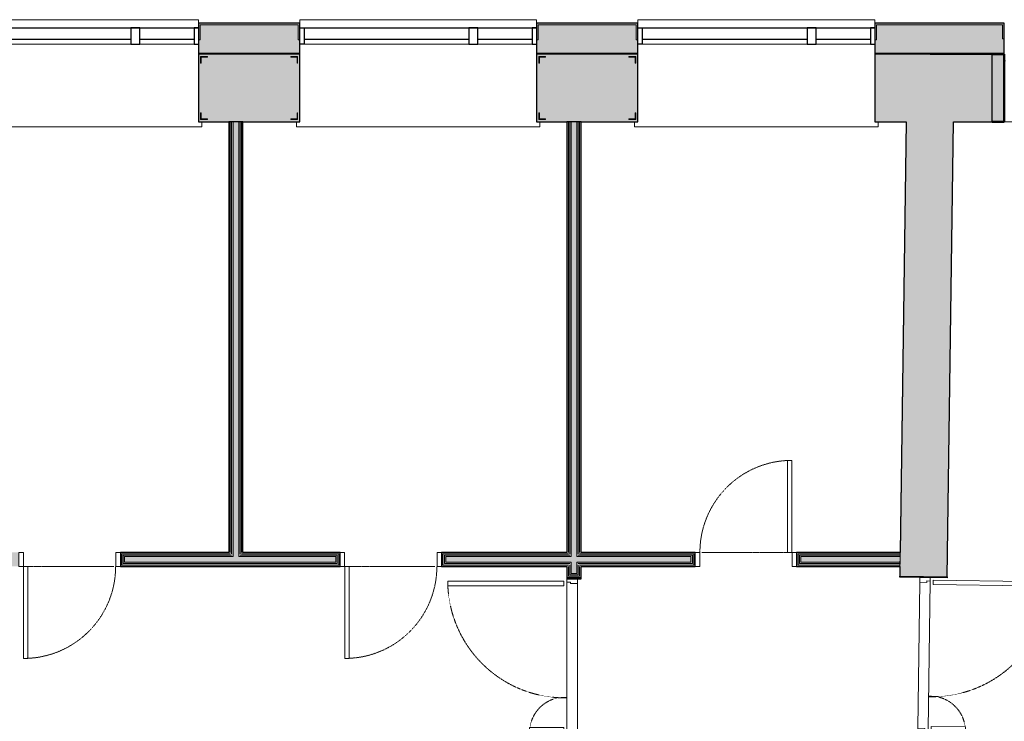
# Model space of a CAD drawing. Header units: millimetres. Extents: x -7937 to 93799, y -5691 to 12696.
# Tile 32 of 67: x 42324 to 51059, y 4725 to 10950. Entities that reach past the tile are written whole.
import ezdxf

# ---------------------------------------------------------------- set-up
doc = ezdxf.new("R2010")
doc.units = ezdxf.units.MM
doc.linetypes.add('EST_Dash_1_1_', pattern=[2, 1, -1])
doc.linetypes.add('EST_Dash_2_1_', pattern=[3, 2, -1])
for name, color, linetype, lineweight in [('A-DETL-GENF', 7, 'Continuous', 9), ('A-DETL-GENF-HDLN', 7, 'EST_Dash_2_1_', 9), ('A-DOOR', 7, 'Continuous', 9), ('A-DOOR-FRAM', 7, 'Continuous', 25), ('A-GLAZ', 7, 'Continuous', 9)]:
    doc.layers.add(name, color=color, linetype=linetype, lineweight=lineweight)
for name, color, linetype, lineweight, true_color in [('A-FLOR', 7, 'Continuous', 9, 0x7f7f7f), ('A-WALL', 7, 'Continuous', 9, 0x7f7f7f), ('A-WALL-PATT', 7, 'Continuous', 9, 0x7f7f7f), ('I-WALL', 7, 'Continuous', 9, 0x7f7f7f), ('S-BEAM', 7, 'Continuous', 9, 0x7f7f7f)]:
    doc.layers.add(name, color=color, linetype=linetype, lineweight=lineweight, true_color=true_color)

# ---------------------------------------------------------------- blocks, each defined once
blk = doc.blocks.new('Est_SU - SU-02-900x2100 mm-3671397-1K PUHAS_KUNSTIKS')
at = {"layer": 'A-DOOR', "color": 250, "true_color": 0x3d3d3d}
for p, q in [((370, 878.5), (370, 62.5)), ((408, 878.5), (370, 878.5)), ((370, 62.5), (370, 878.5)), ((370, 878.5), (408, 878.5)), ((408, 62.5), (408, 878.5)), ((408, 878.5), (408, 62.5)), ((370, 62.5), (408, 62.5)), ((408, 62.5), (370, 62.5))]:
    blk.add_line(p, q, dxfattribs=at)
at = {"layer": 'A-DOOR', "color": 253, "linetype": 'EST_Dash_1_1_', "lineweight": 5, "true_color": 0x9e9e9e}
for p, q in [((-8.7, 62.5), (-391, 62.5)), ((-391, 62.5), (408, 62.5))]:
    blk.add_line(p, q, dxfattribs=at)
blk.add_arc((408, 62.5), 816, 90, 180, dxfattribs=at)
at = {"layer": 'A-DOOR-FRAM', "color": 250, "lineweight": 9, "true_color": 0x3d3d3d}
for p, q in [((-410, 62.5), (-450, 62.5)), ((-450, 62.5), (-450, -62.5)), ((-450, -62.5), (-450, 62.5)), ((-450, 62.5), (-410, 62.5)), ((-410, -62.5), (-410, 62.5)), ((-410, 62.5), (-410, -62.5)), ((450, 62.5), (410, 62.5)), ((410, 62.5), (410, -62.5)), ((410, 62.5), (410, -62.5)), ((450, 62.5), (410, 62.5)), ((450, -62.5), (450, 62.5)), ((450, -62.5), (450, 62.5)), ((-450, -62.5), (-410, -62.5)), ((-410, -62.5), (-450, -62.5)), ((410, -62.5), (450, -62.5)), ((410, -62.5), (450, -62.5))]:
    blk.add_line(p, q, dxfattribs=at)
blk = doc.blocks.new('Est_SU - SU-02-900x2100 mm-3685995-1K PUHAS_KUNSTIKS')
at = {"layer": 'A-DOOR', "color": 250, "true_color": 0x3d3d3d}
for p, q in [((370, 878.5), (370, 62.5)), ((408, 878.5), (370, 878.5)), ((370, 62.5), (370, 878.5)), ((370, 878.5), (408, 878.5)), ((408, 62.5), (408, 878.5)), ((408, 878.5), (408, 62.5)), ((370, 62.5), (408, 62.5)), ((408, 62.5), (370, 62.5))]:
    blk.add_line(p, q, dxfattribs=at)
at = {"layer": 'A-DOOR', "color": 253, "linetype": 'EST_Dash_1_1_', "lineweight": 5, "true_color": 0x9e9e9e}
for p, q in [((-8.7, 62.5), (-391, 62.5)), ((-391, 62.5), (408, 62.5))]:
    blk.add_line(p, q, dxfattribs=at)
blk.add_arc((408, 62.5), 816, 90, 180, dxfattribs=at)
at = {"layer": 'A-DOOR-FRAM', "color": 250, "lineweight": 9, "true_color": 0x3d3d3d}
for p, q in [((-410, 62.5), (-450, 62.5)), ((-450, 62.5), (-450, -62.5)), ((-450, -62.5), (-450, 62.5)), ((-450, 62.5), (-410, 62.5)), ((-410, -62.5), (-410, 62.5)), ((-410, 62.5), (-410, -62.5)), ((450, 62.5), (410, 62.5)), ((410, 62.5), (410, -62.5)), ((410, 62.5), (410, -62.5)), ((450, 62.5), (410, 62.5)), ((450, -62.5), (450, 62.5)), ((450, -62.5), (450, 62.5)), ((-450, -62.5), (-410, -62.5)), ((-410, -62.5), (-450, -62.5)), ((410, -62.5), (450, -62.5)), ((410, -62.5), (450, -62.5))]:
    blk.add_line(p, q, dxfattribs=at)
blk = doc.blocks.new('Siseuks laiendiga - SU-03-1400x2100 mm-3685633-1K PUHAS_KUNSTIKS')
at = {"layer": 'A-DOOR', "true_color": 0x3d3d3d}
h = blk.add_hatch(color=250, dxfattribs=at)
h.paths.add_polyline_path([(-700, -50.2), (-700, -62.5), (-690, -62.5), (-690, 62.5), (-700, 62.5), (-700, -50)], flags=0)
h.paths.add_polyline_path([(690, -62.5), (700, -62.5), (700, 62.5), (690, 62.5), (690, -50)], flags=0)
at = {"layer": 'A-DETL-GENF', "color": 250, "lineweight": 5, "true_color": 0x3d3d3d}
for p, q in [((669.2, 1120.5), (629.2, 1120.5)), ((629.2, 1120.5), (629.2, 89.5)), ((669.2, 89.5), (669.2, 1120.5)), ((-629.2, 394.5), (-669.2, 394.5)), ((-669.2, 394.5), (-669.2, 89.5)), ((-629.2, 89.5), (-629.2, 394.5)), ((-669.2, 89.5), (-629.2, 89.5)), ((629.2, 89.5), (669.2, 89.5)), ((-660, 62.5), (-690, 62.5)), ((-690, 62.5), (-690, -29.5)), ((-660, 32.5), (-660, 62.5)), ((660, 62.5), (-660, 62.5)), ((-648, 32.5), (-660, 32.5)), ((-648, -29.5), (-648, 32.5)), ((660, 32.5), (648, 32.5)), ((648, 32.5), (648, -29.5)), ((660, 62.5), (660, 32.5)), ((690, 62.5), (660, 62.5)), ((690, -29.5), (690, 62.5)), ((-690, -29.5), (-648, -29.5)), ((-648, -29.5), (648, -29.5)), ((648, -29.5), (690, -29.5))]:
    blk.add_line(p, q, dxfattribs=at)
at = {"layer": 'A-DETL-GENF-HDLN', "color": 250, "true_color": 0x3d3d3d}
for centre, radius, start, end in [((673.4, 81), 1039.5, 90.2315, 181.01974), ((-673.4, 81), 313.5, 356.6172, 89.23244)]:
    blk.add_arc(centre, radius, start, end, dxfattribs=at)
at = {"layer": 'A-DOOR', "color": 250, "lineweight": 25, "true_color": 0x3d3d3d}
for p, q in [((-690, 62.5), (-700, 62.5)), ((-700, 62.5), (-700, -62.5)), ((-690, -62.5), (-690, 62.5)), ((700, 62.5), (690, 62.5)), ((690, 62.5), (690, -62.5)), ((700, -62.5), (700, 62.5)), ((-700, -62.5), (-690, -62.5)), ((690, -62.5), (700, -62.5))]:
    blk.add_line(p, q, dxfattribs=at)
blk = doc.blocks.new('Siseuks laiendiga - SU-09-1400x2100 mm-3622317-1K PUHAS_KUNSTIKS')
at = {"layer": 'A-DOOR', "true_color": 0x3d3d3d}
h = blk.add_hatch(color=250, dxfattribs=at)
h.paths.add_polyline_path([(-700, -210), (-690, -209.9), (-690, 210), (-700, 210), (-700, -208.4)], flags=0)
h.paths.add_polyline_path([(690, -210), (700, -210), (700, 210), (690, 209), (690, -180.6)], flags=0)
at = {"layer": 'A-DETL-GENF', "color": 250, "lineweight": 5, "true_color": 0x3d3d3d}
for p, q in [((-690, 32), (-648, 32)), ((-690, -60), (-690, 32)), ((-648, 32), (-648, -30)), ((-648, 32), (648, 32)), ((648, 32), (690, 32)), ((648, -30), (648, 32)), ((690, 32), (690, -60)), ((-660, -60), (-690, -60)), ((-669.2, -392), (-669.2, -87)), ((-669.2, -87), (-629.2, -87)), ((-660, -30), (-660, -60)), ((-648, -30), (-660, -30)), ((660, -60), (-660, -60)), ((-629.2, -87), (-629.2, -392)), ((629.2, -87), (669.2, -87)), ((629.2, -1118), (629.2, -87)), ((660, -30), (648, -30)), ((660, -60), (660, -30)), ((690, -60), (660, -60)), ((669.2, -87), (669.2, -1118)), ((-629.2, -392), (-669.2, -392)), ((669.2, -1118), (629.2, -1118))]:
    blk.add_line(p, q, dxfattribs=at)
at = {"layer": 'A-DETL-GENF-HDLN', "color": 250, "true_color": 0x3d3d3d}
for centre, radius, start, end in [((-673.4, -78.5), 313.5, 270.76756, 3.3828), ((673.4, -78.5), 1039.5, 178.98026, 269.7685)]:
    blk.add_arc(centre, radius, start, end, dxfattribs=at)
at = {"layer": 'A-DOOR', "color": 250, "lineweight": 25, "true_color": 0x3d3d3d}
for p, q in [((-700, -210), (-700, 210)), ((-700, 210), (-690, 210)), ((-690, 210), (-690, -210)), ((690, 210), (700, 210)), ((690, -210), (690, 210)), ((700, 210), (700, -210)), ((-690, -210), (-700, -210)), ((700, -210), (690, -210))]:
    blk.add_line(p, q, dxfattribs=at)
blk = doc.blocks.new('Projekteeritav aken - A-01-2350x2100 mm-4784435-1K PUHAS_KUNSTIKS')
at = {"layer": 'A-GLAZ', "color": 250, "true_color": 0x3d3d3d}
for p, q in [((-1507.2, 532.5), (-1507.2, 606.1)), ((592.8, 606.1), (-1507.2, 606.1)), ((-1507.2, 600.2), (-1507.2, 605)), ((-1507.2, 532.5), (592.8, 532.5)), ((592.8, 532.5), (-1507.2, 532.5)), ((592.8, 531.5), (-1507.2, 531.5)), ((592.8, 606.1), (592.8, 532.5)), ((592.8, 605), (592.8, 600.2)), ((592.8, 390), (-1507.2, 390)), ((-1537.2, -342), (-1537.2, -300)), ((-1537.2, -345), (-1537.2, -342)), ((-1537.2, -345), (622.8, -345)), ((622.8, -300), (622.8, -342)), ((622.8, -342), (622.8, -345))]:
    blk.add_line(p, q, dxfattribs=at)
at = {"layer": 'A-GLAZ', "color": 250, "lineweight": 25, "true_color": 0x3d3d3d}
for p, q in [((-1507.2, 532.5), (-1469.1, 532.5)), ((-1469.1, 532.5), (-1469.1, 390)), ((-7.2, 532.5), (-7.2, 390)), ((72.8, 532.5), (-7.2, 532.5)), ((72.8, 390), (72.8, 532.5)), ((554.7, 532.5), (554.7, 390)), ((592.8, 532.5), (554.7, 532.5)), ((-1469.1, 390), (-1507.2, 390)), ((-7.2, 429.3), (-1469.1, 429.3)), ((-7.2, 390), (72.8, 390)), ((554.7, 429.3), (72.8, 429.3)), ((554.7, 390), (592.8, 390))]:
    blk.add_line(p, q, dxfattribs=at)
blk = doc.blocks.new('Equal L - L60x5-5023267-1K PUHAS_KUNSTIKS')
at = {"layer": 'S-BEAM', "color": 250, "true_color": 0x3d3d3d}
for p, q in [((-5888.2, -2056.2), (-5893.2, -2056.2)), ((-5893.2, -2056.2), (-5893.2, -2116.2)), ((-5888.2, -2111.2), (-5888.2, -2056.2)), ((-5893.2, -2116.2), (-5833.2, -2116.2)), ((-5833.2, -2111.2), (-5888.2, -2111.2)), ((-5833.2, -2116.2), (-5833.2, -2111.2))]:
    blk.add_line(p, q, dxfattribs=at)

msp = doc.modelspace()

# ---------------------------------------------------------------- hatches: boundary and pattern name
at = {"layer": 'A-WALL', "true_color": 0x3d3d3d}
h = msp.add_hatch(color=250, dxfattribs=at)
h.paths.add_polyline_path([(54051.6, 10643.8), (54051.6, 10653.8), (52709.1, 10653.8), (52709.1, 10643.8), (52964, 10643.8)], flags=0)
h.paths.add_polyline_path([(51059.1, 10643.8), (51059.1, 10653.8), (49909.1, 10653.8), (49909.1, 10643.8), (50754.3, 10643.8)], flags=0)
h.paths.add_polyline_path([(47809.1, 10643.8), (47809.1, 10653.8), (46909.1, 10653.8), (46909.1, 10643.8), (47603.3, 10643.8)], flags=0)
h.paths.add_polyline_path([(44809.1, 10643.8), (44809.1, 10653.8), (43909.1, 10653.8), (43909.1, 10643.8), (44029.5, 10643.8)], flags=0)
h.paths.add_polyline_path([(41809.1, 10643.8), (41809.1, 10653.8), (40909.1, 10653.8), (40909.1, 10643.8), (41349.2, 10643.8)], flags=0)
h.paths.add_polyline_path([(38809.1, 10643.8), (38809.1, 10653.8), (34521.2, 10653.8), (34521.1, 10643.8), (38668.8, 10643.8)], flags=0)
h = msp.add_hatch(color=250, dxfattribs=at)
h.paths.add_polyline_path([(52850.9, 10043.8), (52850.9, 10643.8), (52709.1, 10643.8), (52709.1, 10043.8)], flags=0)
h.paths.add_polyline_path([(51059.1, 10043.8), (51059.1, 10643.8), (50950.9, 10643.8), (50950.9, 10043.8)], flags=0)
at = {"layer": 'A-WALL-PATT', "true_color": 0x3d3d3d}
h = msp.add_hatch(color=250, dxfattribs=at)
h.paths.add_polyline_path([(49924.1, 10769.9), (49924.1, 10903.8), (51044.1, 10903.8), (51044.1, 10781.3), (51059.1, 10781.3), (51059.1, 10918.8), (49909.1, 10918.8), (49909.1, 10769.9)], flags=0)
h.paths.add_polyline_path([(47809.1, 10769.9), (47809.1, 10918.8), (46909.1, 10918.8), (46909.1, 10769.9), (46924.1, 10769.9), (46924.1, 10903.8), (47794.1, 10903.8), (47794.1, 10769.9)], flags=0)
h.paths.add_polyline_path([(44809.1, 10769.9), (44809.1, 10918.8), (43909.1, 10918.8), (43909.1, 10769.9), (43924.1, 10769.9), (43924.1, 10903.8), (44794.1, 10903.8), (44794.1, 10769.9)], flags=0)
h.paths.add_polyline_path([(41809.1, 10769.9), (41809.1, 10918.8), (40909.1, 10918.8), (40909.1, 10769.9), (40924.1, 10769.9), (40924.1, 10903.8), (41794.1, 10903.8), (41794.1, 10769.9)], flags=0)
h.paths.add_polyline_path([(38809.1, 10769.9), (38809.1, 10918.8), (34264, 10918.8), (34263.9, 10903.8), (38794.1, 10903.8), (38794.1, 10769.9)], flags=0)
h.paths.add_polyline_path([(52724.1, 10781.3), (52724.1, 10903.8), (54051.6, 10903.8), (54051.6, 10918.8), (52709.1, 10918.8), (52709.1, 10781.3)], flags=0)
h = msp.add_hatch(color=250, dxfattribs=at)
h.paths.add_polyline_path([(54051.6, 10653.8), (54051.6, 10903.8), (52724.1, 10903.8), (52724.1, 10781.3), (52709.1, 10781.3), (52709.1, 10653.8), (52964, 10653.8)], flags=0)
h.paths.add_polyline_path([(51059.1, 10653.8), (51059.1, 10781.3), (51044.1, 10781.3), (51044.1, 10903.8), (49924.1, 10903.8), (49924.1, 10769.9), (49909.1, 10769.9), (49909.1, 10653.8), (50754.3, 10653.8)], flags=0)
h.paths.add_polyline_path([(47809.1, 10653.8), (47809.1, 10769.9), (47794.1, 10769.9), (47794.1, 10903.8), (46924.1, 10903.8), (46924.1, 10769.9), (46909.1, 10769.9), (46909.1, 10653.8), (47603.3, 10653.8)], flags=0)
h.paths.add_polyline_path([(44809.1, 10653.8), (44809.1, 10769.9), (44794.1, 10769.9), (44794.1, 10903.8), (43924.1, 10903.8), (43924.1, 10769.9), (43909.1, 10769.9), (43909.1, 10653.8), (44029.5, 10653.8)], flags=0)
h.paths.add_polyline_path([(41809.1, 10653.8), (41809.1, 10769.9), (41794.1, 10769.9), (41794.1, 10903.8), (40924.1, 10903.8), (40924.1, 10769.9), (40909.1, 10769.9), (40909.1, 10653.8), (41349.2, 10653.8)], flags=0)
h.paths.add_polyline_path([(38809.1, 10653.8), (38809.1, 10769.9), (38794.1, 10769.9), (38794.1, 10903.8), (34513.9, 10903.8), (34511.2, 10653.8), (38668.8, 10653.8)], flags=0)
at = {"layer": 'A-WALL-PATT', "true_color": 0x414141}
h = msp.add_hatch(color=250, dxfattribs=at)
h.paths.add_polyline_path([(50401.8, 10043.8), (50401.8, 10643.8), (49909.1, 10643.8), (49909.1, 10043.8), (50187.6, 10043.8)], flags=0)
h.paths.add_polyline_path([(47809.1, 10043.8), (47809.1, 10643.8), (46909.1, 10643.8), (46909.1, 10043.8), (47789.1, 10043.8)], flags=0)
h.paths.add_polyline_path([(44809.1, 10043.8), (44809.1, 10643.8), (43909.1, 10643.8), (43909.1, 10043.8), (44789.1, 10043.8)], flags=0)
h.paths.add_polyline_path([(41809.1, 10043.8), (41809.1, 10643.8), (40909.1, 10643.8), (40909.1, 10043.8), (41789.1, 10043.8)], flags=0)
h.paths.add_polyline_path([(38809.1, 10043.8), (38809.1, 10643.8), (35121.2, 10643.8), (35114.8, 10043.8), (38668.8, 10043.8)], flags=0)
h.paths.add_polyline_path([(46939.1, 10063.8), (46929.1, 10063.8), (46929.1, 10123.8), (46934.1, 10123.8), (46934.1, 10068.8), (46989.1, 10068.8), (46989.1, 10063.8)], flags=0)
h.paths.add_polyline_path([(47784.1, 10063.8), (47729.1, 10063.8), (47729.1, 10068.8), (47784.1, 10068.8), (47784.1, 10123.8), (47789.1, 10123.8), (47789.1, 10063.8)], flags=0)
h.paths.add_polyline_path([(43934.1, 10063.8), (43929.1, 10063.8), (43929.1, 10123.8), (43934.1, 10123.8), (43934.1, 10068.8), (43989.1, 10068.8), (43989.1, 10063.8)], flags=0)
h.paths.add_polyline_path([(44779.1, 10063.8), (44729.1, 10063.8), (44729.1, 10068.8), (44784.1, 10068.8), (44784.1, 10123.8), (44789.1, 10123.8), (44789.1, 10063.8), (44784.1, 10063.8)], flags=0)
h.paths.add_polyline_path([(40934.1, 10063.8), (40929.1, 10063.8), (40929.1, 10123.8), (40934.1, 10123.8), (40934.1, 10068.8), (40989.1, 10068.8), (40989.1, 10063.8)], flags=0)
h.paths.add_polyline_path([(41784.1, 10063.8), (41729.1, 10063.8), (41729.1, 10068.8), (41784.1, 10068.8), (41784.1, 10123.8), (41789.1, 10123.8), (41789.1, 10063.8)], flags=0)
h.paths.add_polyline_path([(47789.1, 10563.8), (47784.1, 10563.8), (47784.1, 10618.8), (47729.1, 10618.8), (47729.1, 10623.8), (47789.1, 10623.8), (47789.1, 10618.8)], flags=0)
h.paths.add_polyline_path([(44784.1, 10563.8), (44784.1, 10618.8), (44729.1, 10618.8), (44729.1, 10623.8), (44789.1, 10623.8), (44789.1, 10563.8)], flags=0)
h.paths.add_polyline_path([(41784.1, 10563.8), (41784.1, 10618.8), (41729.1, 10618.8), (41729.1, 10623.8), (41789.1, 10623.8), (41789.1, 10563.8)], flags=0)
h.paths.add_polyline_path([(46934.1, 10563.8), (46929.1, 10563.8), (46929.1, 10623.8), (46989.1, 10623.8), (46989.1, 10618.8), (46934.1, 10618.8)], flags=0)
h.paths.add_polyline_path([(43929.1, 10563.8), (43929.1, 10623.8), (43989.1, 10623.8), (43989.1, 10618.8), (43934.1, 10618.8), (43934.1, 10563.8)], flags=0)
h.paths.add_polyline_path([(40929.1, 10563.8), (40929.1, 10623.8), (40989.1, 10623.8), (40989.1, 10618.8), (40934.1, 10618.8), (40934.1, 10563.8)], flags=0)
h = msp.add_hatch(color=250, dxfattribs=at)
h.paths.add_polyline_path([(53313.1, 10043.8), (53320.2, 10643.8), (52850.9, 10643.8), (52850.9, 10043.8), (52964, 10043.8)], flags=0)
h.paths.add_polyline_path([(50950.9, 10043.8), (50950.9, 10643.8), (50401.8, 10643.8), (50401.8, 10043.8), (50607.6, 10043.8)], flags=0)
at = {"layer": 'A-WALL-PATT', "true_color": 0x3d3d3d}
for points in [[(44179.1, 6223.8), (44191.6, 6223.8), (44191.6, 10043.8), (44179.1, 10043.8), (44179.1, 6852.7)], [(44204.1, 6211.3), (44204.1, 10043.8), (44191.6, 10043.8), (44191.6, 6211.3)], [(44204.1, 6198.8), (44216.6, 6198.8), (44216.6, 10043.8), (44204.1, 10043.8), (44204.1, 6211.3)], [(44266.6, 6186.3), (44266.6, 10043.8), (44216.6, 10043.8), (44216.6, 6186.3)], [(44266.6, 6198.8), (44279.1, 6198.8), (44279.1, 10043.8), (44266.6, 10043.8), (44266.6, 6222.1)], [(44279.1, 6211.3), (44291.6, 6211.3), (44291.6, 10043.8), (44279.1, 10043.8), (44279.1, 6222.1)], [(44291.6, 6223.8), (44304.1, 6223.8), (44304.1, 10043.8), (44291.6, 10043.8), (44291.6, 6852.7)]]:
    msp.add_hatch(color=250, dxfattribs=at).paths.add_polyline_path(points, flags=0)
h = msp.add_hatch(color=250, dxfattribs=at)
h.paths.add_polyline_path([(47191.6, 4463.8), (47191.6, 4586.3), (47241.6, 4586.3), (47241.6, 4598.8), (47179.1, 4598.8), (47179.1, 4463.8)], flags=0)
h.paths.add_polyline_path([(47241.6, 5998.8), (47241.6, 6011.3), (47191.6, 6011.3), (47191.6, 6098.8), (47179.1, 6098.8), (47179.1, 5998.8)], flags=0)
h.paths.add_polyline_path([(47179.1, 6223.8), (47191.6, 6223.8), (47191.6, 10043.8), (47179.1, 10043.8), (47179.1, 6852.7)], flags=0)
h = msp.add_hatch(color=250, dxfattribs=at)
h.paths.add_polyline_path([(47204.1, 4463.8), (47204.1, 4573.8), (47241.6, 4573.8), (47241.6, 4586.3), (47191.6, 4586.3), (47191.6, 4463.8)], flags=0)
h.paths.add_polyline_path([(47191.6, 6011.3), (47241.6, 6011.3), (47241.6, 6023.8), (47204.1, 6023.8), (47204.1, 6111.3), (47191.6, 6111.3), (47191.6, 6064.5)], flags=0)
h.paths.add_polyline_path([(47204.1, 6211.3), (47204.1, 10043.8), (47191.6, 10043.8), (47191.6, 6211.3)], flags=0)
h = msp.add_hatch(color=250, dxfattribs=at)
h.paths.add_polyline_path([(47216.6, 4463.8), (47216.6, 4561.3), (47241.6, 4561.3), (47241.6, 4573.8), (47204.1, 4573.8), (47204.1, 4463.8)], flags=0)
h.paths.add_polyline_path([(47241.6, 6023.8), (47241.6, 6036.3), (47216.6, 6036.3), (47216.6, 6123.8), (47204.1, 6123.8), (47204.1, 6023.8)], flags=0)
h.paths.add_polyline_path([(47216.6, 6198.8), (47216.6, 10043.8), (47204.1, 10043.8), (47204.1, 6198.8)], flags=0)
h = msp.add_hatch(color=250, dxfattribs=at)
h.paths.add_polyline_path([(47266.6, 4463.8), (47266.6, 4561.3), (47216.6, 4561.3), (47216.6, 4463.8), (47241.6, 4463.8)], flags=0)
h.paths.add_polyline_path([(47216.6, 6036.3), (47266.6, 6036.3), (47266.6, 6136.3), (47216.6, 6136.3), (47216.6, 6064.5)], flags=0)
h.paths.add_polyline_path([(47216.6, 6186.3), (47266.6, 6186.3), (47266.6, 10043.8), (47216.6, 10043.8), (47216.6, 6198.8)], flags=0)
h = msp.add_hatch(color=250, dxfattribs=at)
h.paths.add_polyline_path([(47279.1, 4463.8), (47279.1, 4573.8), (47241.6, 4573.8), (47241.6, 4561.3), (47266.6, 4561.3), (47266.6, 4463.8)], flags=0)
h.paths.add_polyline_path([(47241.6, 6023.8), (47279.1, 6023.8), (47279.1, 6123.8), (47266.6, 6123.8), (47266.6, 6036.3), (47241.6, 6036.3)], flags=0)
h.paths.add_polyline_path([(47279.1, 6198.8), (47279.1, 10043.8), (47266.6, 10043.8), (47266.6, 6198.8), (47268.3, 6198.8)], flags=0)
h = msp.add_hatch(color=250, dxfattribs=at)
h.paths.add_polyline_path([(47291.6, 4463.8), (47291.6, 4586.3), (47241.6, 4586.3), (47241.6, 4573.8), (47279.1, 4573.8), (47279.1, 4463.8)], flags=0)
h.paths.add_polyline_path([(47241.6, 6011.3), (47291.6, 6011.3), (47291.6, 6111.3), (47279.1, 6111.3), (47279.1, 6023.8), (47241.6, 6023.8)], flags=0)
h.paths.add_polyline_path([(47291.6, 6211.3), (47291.6, 10043.8), (47279.1, 10043.8), (47279.1, 6211.3)], flags=0)
h = msp.add_hatch(color=250, dxfattribs=at)
h.paths.add_polyline_path([(47304.1, 4463.8), (47304.1, 4598.8), (47241.6, 4598.8), (47241.6, 4586.3), (47291.6, 4586.3), (47291.6, 4463.8)], flags=0)
h.paths.add_polyline_path([(47241.6, 5998.8), (47304.1, 5998.8), (47304.1, 6098.8), (47291.6, 6098.8), (47291.6, 6011.3), (47241.6, 6011.3)], flags=0)
h.paths.add_polyline_path([(47304.1, 6223.8), (47304.1, 10043.8), (47291.6, 10043.8), (47291.6, 6223.8)], flags=0)
at = {"layer": 'A-WALL-PATT', "true_color": 0x414141}
h = msp.add_hatch(color=250, dxfattribs=at)
h.paths.add_polyline_path([(50026.9, -1536.2), (50446.9, -1536.2), (50027, -1530.4)], flags=0)
h.paths.add_polyline_path([(50460.8, -536.3), (50532.2, 4607.3), (50112.2, 4613.1), (50040.9, -530.5)], flags=0)
h.paths.add_polyline_path([(50551.6, 6007.2), (50607.6, 10043.8), (50187.6, 10043.8), (50131.7, 6013), (50283.6, 6010.9)], flags=0)
at = {"layer": 'A-WALL-PATT', "true_color": 0x3d3d3d}
h = msp.add_hatch(color=250, dxfattribs=at)
h.paths.add_polyline_path([(49229.1, 6161.3), (49241.6, 6161.3), (49241.6, 6198.8), (50134.2, 6198.8), (50134.4, 6211.3), (49229.1, 6211.3)], flags=0)
h.paths.add_polyline_path([(48304.1, 6161.3), (48304.1, 6211.3), (47279.1, 6211.3), (47279.1, 6198.8), (48291.6, 6198.8), (48291.6, 6161.3)], flags=0)
h.paths.add_polyline_path([(46079.1, 6161.3), (46091.6, 6161.3), (46091.6, 6198.8), (47204.1, 6198.8), (47204.1, 6211.3), (46079.1, 6211.3)], flags=0)
h.paths.add_polyline_path([(45154.1, 6161.3), (45154.1, 6211.3), (44279.1, 6211.3), (44279.1, 6198.8), (45141.6, 6198.8), (45141.6, 6161.3)], flags=0)
h.paths.add_polyline_path([(43229.1, 6161.3), (43241.6, 6161.3), (43241.6, 6198.8), (44204.1, 6198.8), (44204.1, 6211.3), (43229.1, 6211.3)], flags=0)
h.paths.add_polyline_path([(42304.1, 6161.3), (42304.1, 6211.3), (41279.1, 6211.3), (41279.1, 6198.8), (42291.6, 6198.8), (42291.6, 6161.3)], flags=0)
h.paths.add_polyline_path([(40179.1, 6161.3), (40191.6, 6161.3), (40191.6, 6198.8), (41204.1, 6198.8), (41204.1, 6211.3), (40179.1, 6211.3)], flags=0)
h.paths.add_polyline_path([(39254.1, 6161.3), (39254.1, 6211.3), (38253.7, 6211.3), (38253.6, 6198.8), (39241.6, 6198.8), (39241.6, 6161.3)], flags=0)
h = msp.add_hatch(color=250, dxfattribs=at)
h.paths.add_polyline_path([(49229.1, 6161.3), (49229.1, 6211.3), (50134.4, 6211.3), (50134.6, 6223.8), (49216.6, 6223.8), (49216.6, 6161.3)], flags=0)
h.paths.add_polyline_path([(48316.6, 6161.3), (48316.6, 6223.8), (47291.6, 6223.8), (47291.6, 6211.3), (48304.1, 6211.3), (48304.1, 6161.3)], flags=0)
h.paths.add_polyline_path([(46066.6, 6161.3), (46079.1, 6161.3), (46079.1, 6211.3), (47191.6, 6211.3), (47191.6, 6223.8), (46066.6, 6223.8)], flags=0)
h.paths.add_polyline_path([(45154.1, 6161.3), (45166.6, 6161.3), (45166.6, 6223.8), (44291.6, 6223.8), (44291.6, 6211.3), (45154.1, 6211.3)], flags=0)
h.paths.add_polyline_path([(43216.6, 6161.3), (43229.1, 6161.3), (43229.1, 6211.3), (44191.6, 6211.3), (44191.6, 6223.8), (43216.6, 6223.8)], flags=0)
h.paths.add_polyline_path([(42304.1, 6161.3), (42316.6, 6161.3), (42316.6, 6223.8), (41291.6, 6223.8), (41291.6, 6211.3), (42304.1, 6211.3)], flags=0)
h.paths.add_polyline_path([(40179.1, 6161.3), (40179.1, 6211.3), (41191.6, 6211.3), (41191.6, 6223.8), (40166.6, 6223.8), (40166.6, 6161.3)], flags=0)
h.paths.add_polyline_path([(39266.6, 6161.3), (39266.6, 6223.8), (38253.9, 6223.8), (38253.7, 6211.3), (39254.1, 6211.3), (39254.1, 6161.3)], flags=0)
h = msp.add_hatch(color=250, dxfattribs=at)
h.paths.add_polyline_path([(50132.8, 6098.8), (50133, 6111.3), (49229.1, 6111.3), (49229.1, 6161.3), (49216.6, 6161.3), (49216.6, 6098.8), (49390.2, 6098.8)], flags=0)
h.paths.add_polyline_path([(48316.6, 6098.8), (48316.6, 6161.3), (48304.1, 6161.3), (48304.1, 6111.3), (47291.6, 6111.3), (47291.6, 6098.8), (47603.3, 6098.8)], flags=0)
h.paths.add_polyline_path([(47156.6, 6098.8), (47191.6, 6098.8), (47191.6, 6111.3), (46079.1, 6111.3), (46079.1, 6161.3), (46066.6, 6161.3), (46066.6, 6098.8), (46709.8, 6098.8)], flags=0)
h.paths.add_polyline_path([(45166.6, 6098.8), (45166.6, 6161.3), (45154.1, 6161.3), (45154.1, 6111.3), (43229.1, 6111.3), (43229.1, 6161.3), (43216.6, 6161.3), (43216.6, 6098.8), (44923, 6098.8)], flags=0)
h.paths.add_polyline_path([(42242.6, 6098.8), (42316.6, 6098.8), (42316.6, 6161.3), (42304.1, 6161.3), (42304.1, 6111.3), (40179.1, 6111.3), (40179.1, 6161.3), (40166.6, 6161.3), (40166.6, 6098.8), (41349.2, 6098.8)], flags=0)
h.paths.add_polyline_path([(39266.6, 6098.8), (39266.6, 6161.3), (39254.1, 6161.3), (39254.1, 6111.3), (38252.7, 6111.3), (38252.5, 6098.8), (38668.8, 6098.8)], flags=0)
h = msp.add_hatch(color=250, dxfattribs=at)
h.paths.add_polyline_path([(50133, 6111.3), (50133.2, 6123.8), (49241.6, 6123.8), (49241.6, 6161.3), (49229.1, 6161.3), (49229.1, 6111.3), (49390.2, 6111.3)], flags=0)
h.paths.add_polyline_path([(48304.1, 6111.3), (48304.1, 6161.3), (48291.6, 6161.3), (48291.6, 6123.8), (47279.1, 6123.8), (47279.1, 6111.3), (47603.3, 6111.3)], flags=0)
h.paths.add_polyline_path([(47156.6, 6111.3), (47204.1, 6111.3), (47204.1, 6123.8), (46091.6, 6123.8), (46091.6, 6161.3), (46079.1, 6161.3), (46079.1, 6111.3), (46709.8, 6111.3)], flags=0)
h.paths.add_polyline_path([(45154.1, 6111.3), (45154.1, 6161.3), (45141.6, 6161.3), (45141.6, 6123.8), (43241.6, 6123.8), (43241.6, 6161.3), (43229.1, 6161.3), (43229.1, 6111.3), (44923, 6111.3)], flags=0)
h.paths.add_polyline_path([(42242.6, 6111.3), (42304.1, 6111.3), (42304.1, 6161.3), (42291.6, 6161.3), (42291.6, 6123.8), (40191.6, 6123.8), (40191.6, 6161.3), (40179.1, 6161.3), (40179.1, 6111.3), (41349.2, 6111.3)], flags=0)
h.paths.add_polyline_path([(39254.1, 6111.3), (39254.1, 6161.3), (39241.6, 6161.3), (39241.6, 6123.8), (38252.8, 6123.8), (38252.7, 6111.3), (38668.8, 6111.3)], flags=0)
h = msp.add_hatch(color=250, dxfattribs=at)
h.paths.add_polyline_path([(50133.2, 6123.8), (50133.4, 6136.3), (49254.1, 6136.3), (49254.1, 6161.3), (49241.6, 6161.3), (49241.6, 6123.8), (49390.2, 6123.8)], flags=0)
h.paths.add_polyline_path([(48291.6, 6123.8), (48291.6, 6161.3), (48279.1, 6161.3), (48279.1, 6136.3), (47266.6, 6136.3), (47266.6, 6123.8), (47603.3, 6123.8)], flags=0)
h.paths.add_polyline_path([(47156.6, 6123.8), (47216.6, 6123.8), (47216.6, 6136.3), (46104.1, 6136.3), (46104.1, 6161.3), (46091.6, 6161.3), (46091.6, 6123.8), (46709.8, 6123.8)], flags=0)
h.paths.add_polyline_path([(44923, 6123.8), (45141.6, 6123.8), (45141.6, 6161.3), (45129.1, 6161.3), (45129.1, 6136.3), (43254.1, 6136.3), (43254.1, 6161.3), (43241.6, 6161.3), (43241.6, 6123.8), (44029.5, 6123.8)], flags=0)
h.paths.add_polyline_path([(42291.6, 6123.8), (42291.6, 6161.3), (42279.1, 6161.3), (42279.1, 6136.3), (40204.1, 6136.3), (40204.1, 6161.3), (40191.6, 6161.3), (40191.6, 6123.8), (42242.6, 6123.8)], flags=0)
h.paths.add_polyline_path([(39241.6, 6123.8), (39241.6, 6161.3), (39229.1, 6161.3), (39229.1, 6136.3), (38252.9, 6136.3), (38252.8, 6123.8), (38668.8, 6123.8)], flags=0)
h = msp.add_hatch(color=250, dxfattribs=at)
h.paths.add_polyline_path([(50133.4, 6136.3), (50134.1, 6186.3), (49254.1, 6186.3), (49254.1, 6136.3), (49390.2, 6136.3)], flags=0)
h.paths.add_polyline_path([(48279.1, 6136.3), (48279.1, 6186.3), (46104.1, 6186.3), (46104.1, 6136.3), (47603.3, 6136.3)], flags=0)
h.paths.add_polyline_path([(44923, 6136.3), (45129.1, 6136.3), (45129.1, 6186.3), (43254.1, 6186.3), (43254.1, 6136.3), (44029.5, 6136.3)], flags=0)
h.paths.add_polyline_path([(42279.1, 6136.3), (42279.1, 6186.3), (40204.1, 6186.3), (40204.1, 6136.3), (42242.6, 6136.3)], flags=0)
h.paths.add_polyline_path([(39229.1, 6136.3), (39229.1, 6186.3), (38253.5, 6186.3), (38252.9, 6136.3), (38668.8, 6136.3)], flags=0)
h = msp.add_hatch(color=250, dxfattribs=at)
h.paths.add_polyline_path([(49254.1, 6161.3), (49254.1, 6186.3), (50134.1, 6186.3), (50134.2, 6198.8), (49241.6, 6198.8), (49241.6, 6161.3)], flags=0)
h.paths.add_polyline_path([(48291.6, 6161.3), (48291.6, 6198.8), (47266.6, 6198.8), (47266.6, 6186.3), (48279.1, 6186.3), (48279.1, 6161.3)], flags=0)
h.paths.add_polyline_path([(46091.6, 6161.3), (46104.1, 6161.3), (46104.1, 6186.3), (47216.6, 6186.3), (47216.6, 6198.8), (46091.6, 6198.8)], flags=0)
h.paths.add_polyline_path([(45141.6, 6161.3), (45141.6, 6198.8), (44266.6, 6198.8), (44266.6, 6186.3), (45129.1, 6186.3), (45129.1, 6161.3)], flags=0)
h.paths.add_polyline_path([(43254.1, 6161.3), (43254.1, 6186.3), (44216.6, 6186.3), (44216.6, 6198.8), (43241.6, 6198.8), (43241.6, 6161.3)], flags=0)
h.paths.add_polyline_path([(42291.6, 6161.3), (42291.6, 6198.8), (41266.6, 6198.8), (41266.6, 6186.3), (42279.1, 6186.3), (42279.1, 6161.3)], flags=0)
h.paths.add_polyline_path([(40204.1, 6161.3), (40204.1, 6186.3), (41216.6, 6186.3), (41216.6, 6198.8), (40191.6, 6198.8), (40191.6, 6161.3)], flags=0)
h.paths.add_polyline_path([(39241.6, 6161.3), (39241.6, 6198.8), (38253.6, 6198.8), (38253.5, 6186.3), (39229.1, 6186.3), (39229.1, 6161.3)], flags=0)

# ---------------------------------------------------------------- linework, layer by layer
at = {"layer": 'A-FLOR', "color": 250, "true_color": 0x3d3d3d}
for p, q in [((51069.1, 10583.8), (51059.1, 10583.8)), ((51059.1, 10583.8), (51059.1, 10043.8)), ((44779.1, 10043.8), (43939.1, 10043.8)), ((47779.1, 10043.8), (46939.1, 10043.8)), ((50187.6, 10043.8), (49939.1, 10043.8)), ((50131.7, 6013), (50187.6, 10043.8)), ((50607.6, 10043.8), (50551.6, 6007.2)), ((51059.1, 10043.8), (50607.6, 10043.8)), ((50551.6, 6007.2), (50131.7, 6013))]:
    msp.add_line(p, q, dxfattribs=at)
at = {"layer": 'A-FLOR', "color": 253, "true_color": 0x9e9e9e}
for p, q in [((44779.1, 10043.8), (43939.1, 10043.8)), ((47779.1, 10043.8), (46939.1, 10043.8)), ((50187.6, 10043.8), (49939.1, 10043.8)), ((50131.7, 6013), (50187.6, 10043.8)), ((50607.6, 10043.8), (50551.6, 6007.2)), ((51059.1, 10043.8), (50607.6, 10043.8)), ((52709.1, 10043.8), (51059.1, 10043.8)), ((50551.6, 6007.2), (50131.7, 6013))]:
    msp.add_line(p, q, dxfattribs=at)
at = {"layer": 'A-WALL', "color": 250, "lineweight": 30, "true_color": 0x3d3d3d}
for p, q in [((44809.1, 10918.8), (43909.1, 10918.8)), ((43909.1, 10918.8), (43909.1, 10643.8)), ((44809.1, 10643.8), (44809.1, 10918.8)), ((47809.1, 10918.8), (46909.1, 10918.8)), ((46909.1, 10918.8), (46909.1, 10643.8)), ((47809.1, 10643.8), (47809.1, 10918.8)), ((51059.1, 10918.8), (49909.1, 10918.8)), ((49909.1, 10918.8), (49909.1, 10643.8)), ((51059.1, 10643.8), (51059.1, 10918.8)), ((50401.8, 10643.8), (51059.1, 10643.8))]:
    msp.add_line(p, q, dxfattribs=at)
at = {"layer": 'A-WALL', "color": 250, "true_color": 0x3d3d3d}
for p, q in [((43909.1, 10733.7), (43909.1, 10918.8)), ((44809.1, 10733.7), (44809.1, 10918.8)), ((46909.1, 10733.7), (46909.1, 10918.8)), ((47809.1, 10733.7), (47809.1, 10918.8)), ((49909.1, 10733.7), (49909.1, 10918.8)), ((43909.1, 10643.8), (44809.1, 10643.8)), ((46909.1, 10643.8), (47809.1, 10643.8)), ((49909.1, 10643.8), (50401.8, 10643.8)), ((50950.9, 10643.8), (50950.9, 10343.8)), ((50950.9, 10343.8), (50950.9, 10043.8))]:
    msp.add_line(p, q, dxfattribs=at)
at = {"layer": 'A-WALL', "color": 250, "lineweight": 5, "true_color": 0x3d3d3d}
for p, q in [((43924.1, 10903.8), (43924.1, 10769.9)), ((44794.1, 10903.8), (43924.1, 10903.8)), ((44794.1, 10769.9), (44794.1, 10903.8)), ((46924.1, 10903.8), (46924.1, 10769.9)), ((47794.1, 10903.8), (46924.1, 10903.8)), ((47794.1, 10769.9), (47794.1, 10903.8)), ((49924.1, 10903.8), (49924.1, 10769.9)), ((50754.3, 10903.8), (49924.1, 10903.8)), ((51044.1, 10903.8), (50754.3, 10903.8)), ((51044.1, 10781.3), (51044.1, 10903.8)), ((43909.1, 10769.9), (43924.1, 10769.9)), ((44794.1, 10769.9), (44809.1, 10769.9)), ((46909.1, 10769.9), (46924.1, 10769.9)), ((47794.1, 10769.9), (47809.1, 10769.9)), ((49909.1, 10769.9), (49924.1, 10769.9)), ((51044.1, 10781.3), (51059.1, 10781.3)), ((44809.1, 10653.8), (43909.1, 10653.8)), ((47809.1, 10653.8), (46909.1, 10653.8)), ((50754.3, 10653.8), (49909.1, 10653.8)), ((51059.1, 10653.8), (50754.3, 10653.8)), ((44191.6, 10043.8), (44191.6, 6223.8)), ((44204.1, 10043.8), (44204.1, 6223.8)), ((44216.6, 10043.8), (44216.6, 6223.8)), ((44266.6, 10043.8), (44266.6, 6223.8)), ((44279.1, 10043.8), (44279.1, 6223.8)), ((44291.6, 10043.8), (44291.6, 6223.8)), ((47191.6, 10043.8), (47191.6, 6223.8)), ((47204.1, 10043.8), (47204.1, 6223.8)), ((47216.6, 10043.8), (47216.6, 6223.8)), ((47266.6, 10043.8), (47266.6, 6223.8)), ((47279.1, 10043.8), (47279.1, 6223.8)), ((47291.6, 10043.8), (47291.6, 6223.8)), ((43229.1, 6211.3), (43229.1, 6161.3)), ((44191.6, 6211.3), (43229.1, 6211.3)), ((44204.1, 6223.8), (44204.1, 6211.3)), ((44216.6, 6223.8), (44216.6, 6198.8)), ((44266.6, 6223.8), (44266.6, 6198.8)), ((44279.1, 6223.8), (44279.1, 6211.3)), ((45154.1, 6211.3), (44291.6, 6211.3)), ((45154.1, 6161.3), (45154.1, 6211.3)), ((46079.1, 6211.3), (46079.1, 6161.3)), ((47191.6, 6211.3), (46079.1, 6211.3)), ((47204.1, 6223.8), (47204.1, 6211.3)), ((47216.6, 6223.8), (47216.6, 6198.8)), ((47266.6, 6223.8), (47266.6, 6198.8)), ((47279.1, 6223.8), (47279.1, 6211.3)), ((48304.1, 6211.3), (47291.6, 6211.3)), ((48304.1, 6161.3), (48304.1, 6211.3)), ((49229.1, 6211.3), (49229.1, 6161.3)), ((50134.4, 6211.3), (49229.1, 6211.3)), ((50134.2, 6198.8), (50134.4, 6211.3)), ((50134.4, 6211.3), (50134.6, 6223.8)), ((43229.1, 6161.3), (43229.1, 6111.3)), ((43241.6, 6198.8), (43241.6, 6161.3)), ((44204.1, 6198.8), (43241.6, 6198.8)), ((43241.6, 6161.3), (43241.6, 6123.8)), ((43241.6, 6123.8), (45141.6, 6123.8)), ((43254.1, 6186.3), (43254.1, 6161.3)), ((44216.6, 6186.3), (43254.1, 6186.3)), ((43254.1, 6161.3), (43254.1, 6136.3)), ((43254.1, 6136.3), (45129.1, 6136.3)), ((44216.6, 6186.3), (44216.6, 6198.8)), ((44216.6, 6198.8), (44216.6, 6186.3)), ((44266.6, 6198.8), (44266.6, 6186.3)), ((44266.6, 6186.3), (44266.6, 6198.8)), ((45129.1, 6186.3), (44266.6, 6186.3)), ((45141.6, 6198.8), (44279.1, 6198.8)), ((45129.1, 6161.3), (45129.1, 6186.3)), ((45129.1, 6136.3), (45129.1, 6161.3)), ((45141.6, 6161.3), (45141.6, 6198.8)), ((45141.6, 6123.8), (45141.6, 6161.3)), ((45154.1, 6111.3), (45154.1, 6161.3)), ((46079.1, 6161.3), (46079.1, 6111.3)), ((46091.6, 6198.8), (46091.6, 6161.3)), ((47204.1, 6198.8), (46091.6, 6198.8)), ((46091.6, 6161.3), (46091.6, 6123.8)), ((46091.6, 6123.8), (47204.1, 6123.8)), ((46104.1, 6186.3), (46104.1, 6161.3)), ((47216.6, 6186.3), (46104.1, 6186.3)), ((46104.1, 6161.3), (46104.1, 6136.3)), ((46104.1, 6136.3), (47216.6, 6136.3)), ((47216.6, 6186.3), (47216.6, 6198.8)), ((47216.6, 6198.8), (47216.6, 6186.3)), ((47216.6, 6123.8), (47216.6, 6136.3)), ((47216.6, 6136.3), (47216.6, 6123.8)), ((47216.6, 6123.8), (47216.6, 6098.8)), ((47266.6, 6198.8), (47266.6, 6186.3)), ((47266.6, 6186.3), (47266.6, 6198.8)), ((48279.1, 6186.3), (47266.6, 6186.3)), ((47266.6, 6136.3), (48279.1, 6136.3)), ((47266.6, 6136.3), (47266.6, 6123.8)), ((47266.6, 6123.8), (47266.6, 6136.3)), ((47266.6, 6123.8), (47266.6, 6098.8)), ((48291.6, 6198.8), (47279.1, 6198.8)), ((47279.1, 6123.8), (48291.6, 6123.8)), ((48279.1, 6161.3), (48279.1, 6186.3)), ((48279.1, 6136.3), (48279.1, 6161.3)), ((48291.6, 6161.3), (48291.6, 6198.8)), ((48291.6, 6123.8), (48291.6, 6161.3)), ((48304.1, 6111.3), (48304.1, 6161.3)), ((49229.1, 6161.3), (49229.1, 6111.3)), ((49241.6, 6198.8), (49241.6, 6161.3)), ((50134.2, 6198.8), (49241.6, 6198.8)), ((49241.6, 6161.3), (49241.6, 6123.8)), ((49241.6, 6123.8), (50133.2, 6123.8)), ((49254.1, 6186.3), (49254.1, 6161.3)), ((50134.1, 6186.3), (49254.1, 6186.3)), ((49254.1, 6161.3), (49254.1, 6136.3)), ((49254.1, 6136.3), (50133.4, 6136.3)), ((50133, 6111.3), (50133.2, 6123.8)), ((50133.2, 6123.8), (50133.4, 6136.3)), ((50133.4, 6136.3), (50133.7, 6161.3)), ((50133.7, 6161.3), (50134.1, 6186.3)), ((50134.1, 6186.3), (50134.2, 6198.8)), ((43229.1, 6111.3), (45154.1, 6111.3)), ((46079.1, 6111.3), (47191.6, 6111.3)), ((47191.6, 6098.8), (47191.6, 6011.3)), ((47204.1, 6111.3), (47204.1, 6098.8)), ((47204.1, 6098.8), (47204.1, 6023.8)), ((47216.6, 6098.8), (47216.6, 6036.3)), ((47216.6, 6036.3), (47241.6, 6036.3)), ((47241.6, 6036.3), (47266.6, 6036.3)), ((47266.6, 6036.3), (47266.6, 6098.8)), ((47279.1, 6111.3), (47279.1, 6098.8)), ((47279.1, 6023.8), (47279.1, 6098.8)), ((47291.6, 6111.3), (48304.1, 6111.3)), ((47291.6, 6011.3), (47291.6, 6098.8)), ((49229.1, 6111.3), (50133, 6111.3)), ((50132.8, 6098.8), (50133, 6111.3)), ((47191.6, 6011.3), (47241.6, 6011.3)), ((47204.1, 6023.8), (47241.6, 6023.8)), ((47241.6, 6023.8), (47279.1, 6023.8)), ((47241.6, 6011.3), (47291.6, 6011.3))]:
    msp.add_line(p, q, dxfattribs=at)
at = {"layer": 'A-WALL', "color": 250, "lineweight": 25, "true_color": 0x414141}
for p, q in [((43909.1, 10643.8), (43909.1, 10043.8)), ((44809.1, 10043.8), (44809.1, 10643.8)), ((46909.1, 10643.8), (46909.1, 10043.8)), ((47809.1, 10043.8), (47809.1, 10643.8)), ((49909.1, 10643.8), (49909.1, 10043.8)), ((50950.9, 10643.8), (50401.8, 10643.8)), ((43909.1, 10043.8), (44179.1, 10043.8)), ((44304.1, 10043.8), (44809.1, 10043.8)), ((46909.1, 10043.8), (47179.1, 10043.8)), ((47304.1, 10043.8), (47809.1, 10043.8)), ((49909.1, 10043.8), (50187.6, 10043.8)), ((50607.6, 10043.8), (50950.9, 10043.8))]:
    msp.add_line(p, q, dxfattribs=at)
at = {"layer": 'A-WALL', "color": 253, "lineweight": 25, "true_color": 0x9f9f9f}
for p, q in [((44809.1, 10643.8), (43909.1, 10643.8)), ((47809.1, 10643.8), (46909.1, 10643.8)), ((50401.8, 10643.8), (49909.1, 10643.8)), ((50950.9, 10043.8), (50950.9, 10643.8))]:
    msp.add_line(p, q, dxfattribs=at)
at = {"layer": 'A-WALL', "color": 250, "lineweight": 50, "true_color": 0x3d3d3d}
for p, q in [((51059.1, 10643.8), (50950.9, 10643.8)), ((51059.1, 10043.8), (51059.1, 10643.8)), ((50950.9, 10043.8), (51059.1, 10043.8))]:
    msp.add_line(p, q, dxfattribs=at)
at = {"layer": 'I-WALL', "color": 250, "lineweight": 30, "true_color": 0x3d3d3d}
for p, q in [((44179.1, 10043.8), (44179.1, 6223.8)), ((44191.6, 10043.8), (44179.1, 10043.8)), ((44204.1, 10043.8), (44191.6, 10043.8)), ((44216.6, 10043.8), (44204.1, 10043.8)), ((44266.6, 10043.8), (44216.6, 10043.8)), ((44279.1, 10043.8), (44266.6, 10043.8)), ((44291.6, 10043.8), (44279.1, 10043.8)), ((44304.1, 10043.8), (44291.6, 10043.8)), ((44304.1, 6223.8), (44304.1, 10043.8)), ((47179.1, 10043.8), (47179.1, 6223.8)), ((47191.6, 10043.8), (47179.1, 10043.8)), ((47204.1, 10043.8), (47191.6, 10043.8)), ((47216.6, 10043.8), (47204.1, 10043.8)), ((47266.6, 10043.8), (47216.6, 10043.8)), ((47279.1, 10043.8), (47266.6, 10043.8)), ((47291.6, 10043.8), (47279.1, 10043.8)), ((47304.1, 10043.8), (47291.6, 10043.8)), ((47304.1, 6223.8), (47304.1, 10043.8)), ((44179.1, 6223.8), (43216.6, 6223.8)), ((43216.6, 6223.8), (43216.6, 6098.8)), ((45166.6, 6223.8), (44304.1, 6223.8)), ((45166.6, 6098.8), (45166.6, 6223.8)), ((47179.1, 6223.8), (46066.6, 6223.8)), ((46066.6, 6223.8), (46066.6, 6098.8)), ((48316.6, 6223.8), (47304.1, 6223.8)), ((48316.6, 6098.8), (48316.6, 6223.8)), ((50134.6, 6223.8), (49216.6, 6223.8)), ((49216.6, 6223.8), (49216.6, 6098.8)), ((43216.6, 6098.8), (45166.6, 6098.8)), ((46066.6, 6098.8), (47179.1, 6098.8)), ((47179.1, 6098.8), (47179.1, 5998.8)), ((47304.1, 6098.8), (48316.6, 6098.8)), ((47304.1, 5998.8), (47304.1, 6098.8)), ((49216.6, 6098.8), (50132.8, 6098.8)), ((47179.1, 5998.8), (47304.1, 5998.8))]:
    msp.add_line(p, q, dxfattribs=at)
at = {"layer": 'I-WALL', "color": 250, "lineweight": 25, "true_color": 0x414141}
for p, q in [((50187.6, 10043.8), (50134.6, 6223.8)), ((50551.6, 6007.2), (50607.6, 10043.8)), ((50132.8, 6098.8), (50131.7, 6013)), ((50131.7, 6013), (50551.6, 6007.2))]:
    msp.add_line(p, q, dxfattribs=at)

# ---------------------------------------------------------------- block references
at = {"layer": 'A-DOOR', "color": 253, "true_color": 0x9e9e9e}
msp.add_blockref('Est_SU - SU-02-900x2100 mm-3685995-1K PUHAS_KUNSTIKS', (48766.6, 6161.3), dxfattribs=at)
at = {"layer": 'A-DOOR', "color": 253, "true_color": 0x9e9e9e, "rotation": 180}
for p in [(42766.6, 6161.3), (45616.6, 6161.3)]:
    msp.add_blockref('Est_SU - SU-02-900x2100 mm-3671397-1K PUHAS_KUNSTIKS', p, dxfattribs=at)
at = {"layer": 'A-DOOR', "color": 250, "true_color": 0x3d3d3d}
for name, p, rotation in [('Siseuks laiendiga - SU-03-1400x2100 mm-3685633-1K PUHAS_KUNSTIKS', (47241.6, 5298.8), 89.99999999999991), ('Siseuks laiendiga - SU-09-1400x2100 mm-3622317-1K PUHAS_KUNSTIKS', (50331.9, 5310.1), 89.20495755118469)]:
    msp.add_blockref(name, p, dxfattribs=dict(at, rotation=rotation))
at = {"layer": 'A-GLAZ', "color": 250, "true_color": 0x3d3d3d}
for p in [(43316.3, 10343.8), (46316.3, 10343.8), (49316.3, 10343.8)]:
    msp.add_blockref('Projekteeritav aken - A-01-2350x2100 mm-4784435-1K PUHAS_KUNSTIKS', p, dxfattribs=at)
at = {"layer": 'S-BEAM', "color": 250, "true_color": 0x3d3d3d}
for p, rotation in [((46045.3, 4730.6), 269.9999999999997), ((38896, 8507.6), 180), ((49045.3, 4730.6), 269.9999999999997), ((41896, 8507.6), 180), ((42672.9, 15957), 89.9999999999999), ((45672.9, 15957), 89.9999999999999)]:
    msp.add_blockref('Equal L - L60x5-5023267-1K PUHAS_KUNSTIKS', p, dxfattribs=dict(at, rotation=rotation))
for p in [(49822.3, 12180), (52822.3, 12180)]:
    msp.add_blockref('Equal L - L60x5-5023267-1K PUHAS_KUNSTIKS', p, dxfattribs=at)

doc.saveas('drawing.dxf')
